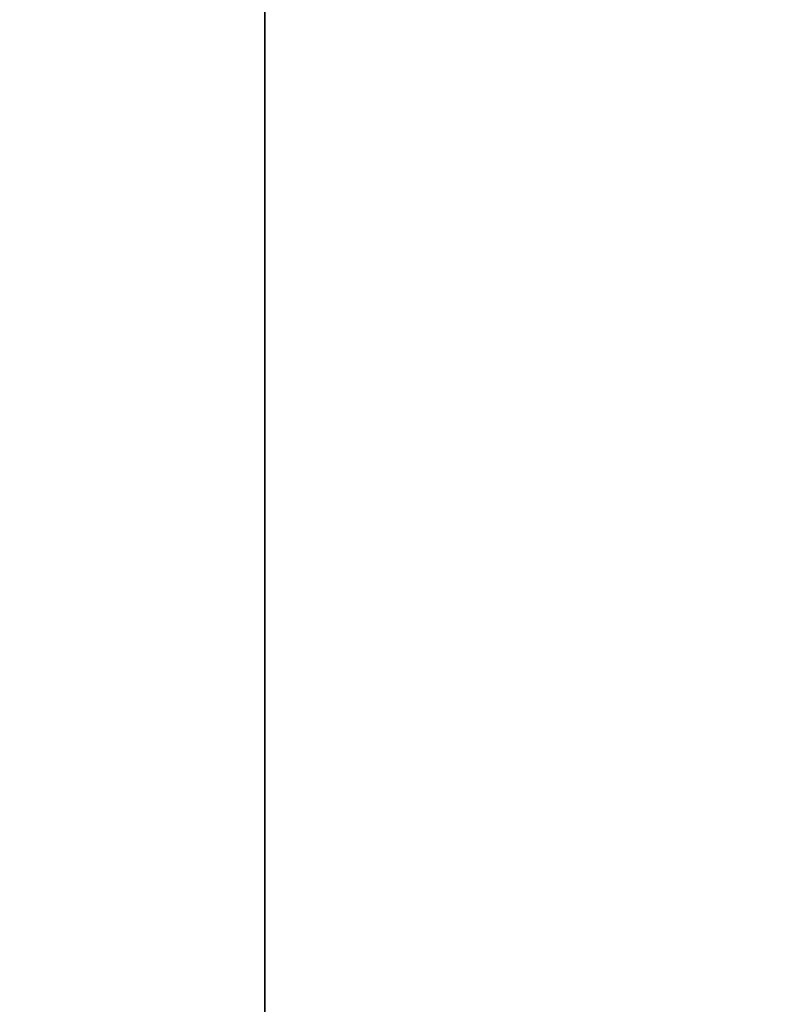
# Model space of a CAD drawing. Extents: x 1109697 to 1467097, y -139975 to 53891.
# Tile 139 of 256: x 1277004 to 1279801, y -124445 to -120853. Entities that reach past the tile are written whole.
import ezdxf

# ---------------------------------------------------------------- set-up
doc = ezdxf.new("R2010")
doc.units = 0
doc.header["$LTSCALE"] = 1000
doc.header["$MEASUREMENT"] = 0
doc.layers.add('PUB_TITLE', color=4, linetype='Continuous')

msp = doc.modelspace()

# ---------------------------------------------------------------- linework, layer by layer
at = {"layer": 'PUB_TITLE'}
for points in [[(1193797.000441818, -139975.3534605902), (1277897.000441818, -139975.3534605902), (1277897.000441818, -80575.35346059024), (1193797.000441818, -80575.35346059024)], [(1277897.000441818, -139975.3534605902), (1361997.000441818, -139975.3534605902), (1361997.000441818, -80575.35346059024), (1277897.000441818, -80575.35346059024)]]:
    msp.add_lwpolyline(points, close=True, dxfattribs=at)

doc.saveas('drawing.dxf')
